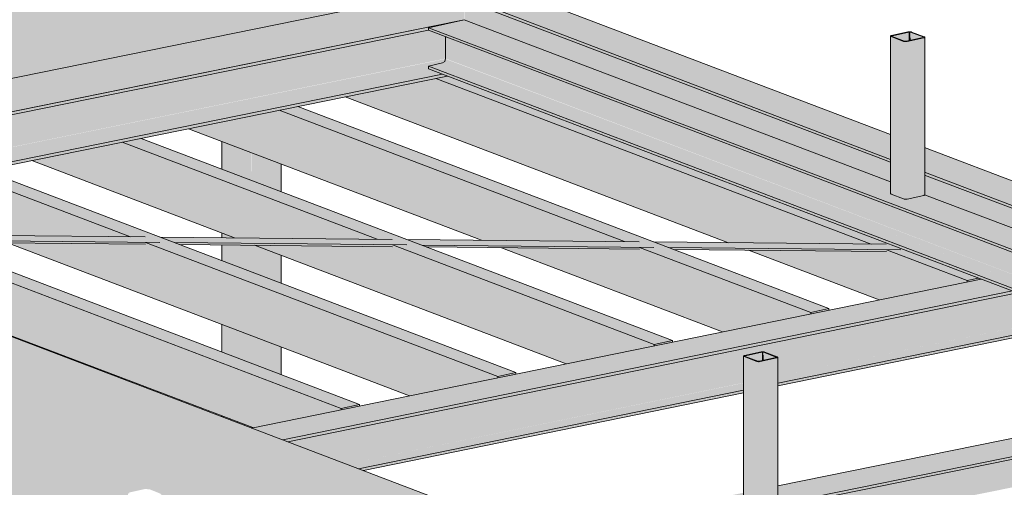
# Model space of a CAD drawing. Header units: millimetres. Extents: x -21927 to 108870, y -21057 to 20910.
# Tile 63 of 246: x 7067 to 10116, y 15612 to 17059. Entities that reach past the tile are written whole.
import ezdxf

# ---------------------------------------------------------------- set-up
doc = ezdxf.new("R2010")
doc.units = ezdxf.units.MM
for name, color, linetype, lineweight in [('23_vloeren', 2, 'Continuous', 18), ('28_hoofddraagconstructies - kolommen en liggers', 1, 'Continuous', 13), ('28_hoofddraagconstructies - kolommen en liggers - hout', 1, 'Continuous', 13), ('28_hoofddraagconstructies - kolommen en liggers - staal', 1, 'Continuous', 13)]:
    doc.layers.add(name, color=color, linetype=linetype, lineweight=lineweight)

# ---------------------------------------------------------------- blocks, each defined once
blk = doc.blocks.new('28_WSP_SC_staal - RHS v18-0 - SHSC 80x80x4 - S275-V96-3D - A')
at = {"layer": '28_hoofddraagconstructies - kolommen en liggers - staal'}
h = blk.add_hatch(color=154, dxfattribs=at)
h.paths.add_polyline_path([(9815.1, 16992), (9864.2, 17003.9), (9863.5, 17004.2), (9813.2, 16992.7)])
h.paths.add_polyline_path([(9803.8, 16992.4), (9805.3, 16993.8), (9768.1, 17007.9), (9765, 17007.2), (9768.9, 17005.7)])
h.paths.add_polyline_path([(9864.2, 17005.9), (9865.9, 17007.1), (9828.5, 17021.3), (9825.3, 17020.6)])
h.paths.add_polyline_path([(9768.9, 17009.5), (9819.7, 17020.9), (9817.3, 17021.8), (9766.5, 17010.5)])
for points in [[(9809.1, 16991.5), (9813.2, 16992.7), (9813.2, 16993.1), (9819.7, 16994.5), (9819.7, 17020.9), (9768.9, 17009.3), (9770, 17007.2), (9805.3, 16992.8), (9805.3, 16992), (9807.1, 16991.7)], [(9819.7, 16994.5), (9825.3, 16995.7), (9824.6, 17020.9), (9819.7, 17020.9), (9819.7, 17003.3)], [(9825.3, 16995.7), (9864.2, 17004.2), (9864.2, 17005.9), (9825.3, 17020.6), (9825.3, 17003.3)], [(9765, 16519.3), (9763.9, 17007.7), (9763.4, 17006.9), (9763.9, 16519.8)], [(9803.8, 16504.5), (9803.8, 16992.4), (9765, 17007.2), (9765, 16519.3), (9768.9, 16517.8)], [(9768.9, 17007.6), (9768.1, 17009.3), (9767.6, 17007.8), (9768.2, 17007.9)], [(9811.2, 16503.6), (9815.1, 16504), (9815.1, 16992), (9807.1, 16991.7), (9803.8, 16991.5), (9803.8, 16504.5), (9809.1, 16503.6)], [(9815.1, 16504), (9865.9, 16515.3), (9865.9, 17003.3), (9815.1, 16992), (9815.1, 16537.9)], [(9865.9, 16515.3), (9869, 16517.4), (9868.4, 17004.3), (9865.9, 17003.3), (9865.9, 16515.8)]]:
    blk.add_hatch(color=154, dxfattribs=at).paths.add_polyline_path(points)
for p, q in [((9817.3, 17021.8), (9766.5, 17010.5)), ((9768.9, 17009.5), (9819.7, 17020.9)), ((9825.3, 17020.6), (9864.2, 17005.9)), ((9867.4, 17006.6), (9828.5, 17021.3)), ((9763.3, 17008.6), (9763.3, 16520.7)), ((9765, 17007.2), (9803.8, 16992.4)), ((9807, 16993.1), (9768.1, 17007.9)), ((9863.5, 17004.2), (9812.6, 16992.9)), ((9815.1, 16992), (9865.9, 17003.3)), ((9869, 16517.2), (9869, 17005.1)), ((9803.8, 16504.5), (9765, 16519.3)), ((9865.9, 16515.3), (9815.1, 16504))]:
    blk.add_line(p, q, dxfattribs=at)
for points in [[(9828.5, 17021.3, 0), (9827, 17021.8, 0), (9825.2, 17022.1, 0), (9823.2, 17022.2, 0), (9821.1, 17022.2, 0), (9819.1, 17022.1, 0), (9817.3, 17021.8, 0)], [(9819.7, 17020.9, 0), (9820.6, 17021, 0), (9821.6, 17021.1, 0), (9822.7, 17021.1, 0), (9823.7, 17021, 0), (9824.6, 17020.9, 0), (9825.3, 17020.6, 0)], [(9766.5, 17010.5, 0), (9765, 17010, 0), (9763.9, 17009.5, 0), (9763.4, 17008.9, 0), (9763.4, 17008.3, 0), (9763.9, 17007.7, 0), (9765, 17007.2, 0)], [(9768.1, 17007.9, 0), (9767.6, 17008.2, 0), (9767.4, 17008.5, 0), (9767.4, 17008.8, 0), (9767.6, 17009.1, 0), (9768.1, 17009.3, 0), (9768.9, 17009.5, 0)], [(9803.8, 16992.4, 0), (9805.3, 16992, 0), (9807.1, 16991.7, 0), (9809.1, 16991.5, 0), (9811.2, 16991.5, 0), (9813.2, 16991.7, 0), (9815.1, 16992, 0)], [(9812.6, 16992.9, 0), (9811.7, 16992.8, 0), (9810.7, 16992.7, 0), (9809.7, 16992.7, 0), (9808.7, 16992.8, 0), (9807.8, 16992.9, 0), (9807, 16993.1, 0)], [(9864.2, 17005.9, 0), (9864.7, 17005.6, 0), (9865, 17005.3, 0), (9865, 17005, 0), (9864.7, 17004.7, 0), (9864.2, 17004.4, 0), (9863.5, 17004.2, 0)], [(9865.9, 17003.3, 0), (9867.4, 17003.7, 0), (9868.4, 17004.3, 0), (9869, 17004.8, 0), (9869, 17005.4, 0), (9868.4, 17006, 0), (9867.4, 17006.6, 0)], [(9765, 16519.3, 0), (9763.9, 16519.8, 0), (9763.4, 16520.4, 0), (9763.4, 16521, 0)], [(9815.1, 16504, 0), (9813.2, 16503.7, 0), (9811.2, 16503.6, 0), (9809.1, 16503.6, 0), (9807.1, 16503.7, 0), (9805.3, 16504, 0), (9803.8, 16504.5, 0)], [(9869, 16517.5, 0), (9869, 16516.9, 0), (9868.4, 16516.3, 0), (9867.4, 16515.8, 0), (9865.9, 16515.3, 0)]]:
    blk.add_polyline3d(points, dxfattribs=at)
blk = doc.blocks.new('28_WSP_SF_staal - HE v21-0 - HE160A-1335119-3D - A')
at = {"layer": '28_hoofddraagconstructies - kolommen en liggers - staal'}
h = blk.add_hatch(color=154, dxfattribs=at)
h.paths.add_polyline_path([(7882.2, 15758.3), (10141.2, 16219.6), (10044, 16256.6), (7785, 15795.2), (7874.7, 15761.1)])
h.paths.add_polyline_path([(10473.5, 16287.5), (10592.4, 16311.8), (10495.2, 16348.7), (10376.3, 16324.5), (10466.1, 16290.3)])
h = blk.add_hatch(color=154, dxfattribs=at)
h.paths.add_polyline_path([(7896.9, 15752.7), (10155.9, 16214), (10141.2, 16219.6), (7882.2, 15758.3)])
h.paths.add_polyline_path([(10488.3, 16281.9), (10592.3, 16303.1), (10592.4, 16311.8), (10473.5, 16287.5)])
h = blk.add_hatch(color=154, dxfattribs=at)
h.paths.add_polyline_path([(8045, 15696.4), (9308.5, 15954.4), (9309, 16016.8), (9311.2, 16016.5), (9312.4, 16017.8), (9313.2, 16018.9), (9311.5, 16019.5), (9362.4, 16030.8), (9366.7, 16030.1), (9375.4, 16029.7), (9411, 16015.3), (9410.1, 16014.3), (9411, 16012.3), (9414, 16012.8), (9414, 15976), (10303.9, 16157.7), (10155.9, 16214), (7896.9, 15752.7), (8004.2, 15711.9)])
h.paths.add_polyline_path([(10544.8, 16260.4), (10544.1, 16293.3), (10488.3, 16281.9), (10541, 16261.9)])
h = blk.add_hatch(color=154, dxfattribs=at)
h.paths.add_polyline_path([(8078.6, 15683.6), (9308.5, 15935.2), (9308.5, 15954.4), (8045, 15696.4), (8077, 15684.2)])
h.paths.add_polyline_path([(9414, 15956.3), (10337.5, 16145), (10303.9, 16157.7), (9414, 15976), (9414, 15956.7)])
h = blk.add_hatch(color=154, dxfattribs=at)
h.paths.add_polyline_path([(8116.3, 15669.2), (9308.5, 15912.7), (9308.5, 15934.7), (8078.6, 15683.6)])
h.paths.add_polyline_path([(9414, 15934.3), (10375.3, 16130.6), (10337.6, 16144.9), (9414, 15956.3)])
h = blk.add_hatch(color=154, dxfattribs=at)
h.paths.add_polyline_path([(8131, 15663.6), (9308.5, 15904.1), (9308.5, 15912.7), (8116.3, 15669.2)])
h.paths.add_polyline_path([(9414, 15925.7), (10390, 16125), (10375.3, 16130.6), (9414, 15934.3)])
for p, q in [((10376.3, 16324.5), (10495.2, 16348.7)), ((10495.2, 16348.7), (10592.4, 16311.8)), ((10592.4, 16311.8), (10473.5, 16287.5)), ((10592.4, 16311.8), (10592.3, 16303.1)), ((10488.3, 16281.9), (10592.3, 16303.1)), ((10545.2, 16293.5), (10544.8, 16260.4)), ((7785, 15795.2), (10044, 16256.6)), ((10141.2, 16219.6), (7882.2, 15758.3)), ((7896.9, 15752.7), (10155.9, 16214)), ((9413.9, 15934.3), (10375.3, 16130.6)), ((9413.9, 15925.6), (10390, 16125)), ((8116.3, 15669.2), (9308.5, 15912.7)), ((8131, 15663.6), (9308.5, 15904.1))]:
    blk.add_line(p, q, dxfattribs=at)
blk = doc.blocks.new('28_WSP_SF_staal - STRIP v18-0 - RECT 60x6-1335120-3D - A')
at = {"layer": '28_hoofddraagconstructies - kolommen en liggers - staal'}
h = blk.add_hatch(color=154, dxfattribs=at)
h.paths.add_polyline_path([(10453.8, 16340.3), (10495.7, 16348.6), (10498.7, 16348.7), (10498.5, 16356.8), (10285.9, 16358.9), (10331.6, 16341.5), (10430, 16340.5)])
h.paths.add_polyline_path([(9795.4, 16346.8), (9749.7, 16364.2), (9030.9, 16371.4), (9076.6, 16354), (9749.5, 16347.3)])
h.paths.add_polyline_path([(9030.7, 16354.4), (8985, 16371.8), (8266.1, 16379), (8311.8, 16361.6), (8984.8, 16354.9)])
h.paths.add_polyline_path([(8265.9, 16362), (8220.2, 16379.4), (7501.4, 16386.6), (7547.1, 16369.2), (8220, 16362.5)])
h.paths.add_polyline_path([(7501.2, 16369.7), (7455.5, 16387), (6810.7, 16393.4), (6794.1, 16376.7), (7455.3, 16370.1)])
h.paths.add_polyline_path([(6731.7, 16377.3), (6733, 16378.6), (6690.7, 16394.6), (6533.1, 16396.2), (6533.1, 16379.3), (6690.5, 16377.7)])
h.paths.add_polyline_path([(6320.9, 16381.4), (6320.9, 16398.3), (6195.8, 16399.6), (6241.5, 16382.2), (6279.9, 16381.8)])
h.paths.add_polyline_path([(6745.2, 16390.9), (6748.4, 16394.1), (6736.6, 16394.2)])
h = blk.add_hatch(color=154, dxfattribs=at)
h.paths.add_polyline_path([(10426.9, 16334.8), (10453.8, 16340.3), (10331.6, 16341.5), (10347.1, 16335.6)])
h.paths.add_polyline_path([(9751, 16341.5), (9750.9, 16346.8), (9749.5, 16347.3), (9076.6, 16354), (9092.1, 16348.1), (9675.4, 16342.3)])
h.paths.add_polyline_path([(8986.2, 16349.1), (8986.2, 16354.4), (8984.8, 16354.9), (8311.8, 16361.6), (8327.4, 16355.7), (8920.8, 16349.8)])
h.paths.add_polyline_path([(8221.5, 16356.7), (8221.4, 16362), (8166.3, 16363), (7547.1, 16369.2), (7562.6, 16363.3), (8166.3, 16357.3)])
h.paths.add_polyline_path([(7456.7, 16364.3), (7456.7, 16369.6), (7411.7, 16370.5), (6794.1, 16376.7), (6795, 16372), (6797.8, 16370.9), (7411.7, 16364.8)])
h.paths.add_polyline_path([(6691.9, 16371.9), (6691.9, 16377.2), (6657.1, 16378), (6533.1, 16379.3), (6533.1, 16373.5), (6657.1, 16372.3)])
h.paths.add_polyline_path([(6320.9, 16375.6), (6320.9, 16381.4), (6241.5, 16382.2), (6257, 16376.3), (6279.9, 16376)])
for p, q in [((6736.6, 16394.2), (7455.5, 16387)), ((7501.2, 16369.7), (6782.3, 16376.8)), ((6797.8, 16370.9), (7456.7, 16364.3)), ((7501.4, 16386.6), (8220.2, 16379.4)), ((8266.1, 16379), (8985, 16371.8)), ((9030.9, 16371.4), (9749.7, 16364.2)), ((8265.9, 16362), (7547.1, 16369.2)), ((7562.6, 16363.3), (8221.5, 16356.7)), ((9030.7, 16354.4), (8311.8, 16361.6)), ((8327.4, 16355.7), (8986.2, 16349.1)), ((9795.4, 16346.8), (9076.6, 16354)), ((9092.1, 16348.1), (9751, 16341.5))]:
    blk.add_line(p, q, dxfattribs=at)

msp = doc.modelspace()

# ---------------------------------------------------------------- hatches: boundary and pattern name
at = {"layer": '23_vloeren'}
for points in [[(764.5, 13930.8), (1684.6, 14118.7), (1683.1, 14119.8), (1683.6, 14320.5), (1685.8, 14320.2), (1687, 14321.5), (1687.8, 14322.6), (1686.1, 14323.2), (1737, 14334.5), (1741.3, 14333.9), (1750, 14333.4), (1785.6, 14319), (1784.7, 14318.1), (1785.6, 14316.1), (1788.6, 14316.5), (1788.6, 14139.2), (3591, 14506.4), (3589.4, 14507.5), (3589.9, 14744.6), (3592.2, 14744.3), (3593.4, 14745.6), (3594.2, 14746.7), (3592.5, 14747.3), (3643.3, 14758.6), (3647.7, 14757.9), (3656.4, 14757.5), (3691.9, 14743.1), (3691, 14742.1), (3691.9, 14740.1), (3695, 14740.6), (3695, 14526.9), (5497.3, 14894.2), (5495.8, 14895.3), (5496.3, 15168.6), (5498.5, 15168.4), (5499.7, 15169.7), (5500.5, 15170.7), (5498.8, 15171.4), (5549.7, 15182.7), (5554, 15182), (5562.7, 15181.5), (5598.3, 15167.1), (5597.4, 15166.2), (5598.3, 15164.2), (5601.3, 15164.6), (5601.3, 14914.6), (7403.7, 15281.9), (7402.1, 15283), (7402.6, 15592.7), (7404.9, 15592.4), (7406.1, 15593.7), (7406.9, 15594.8), (7405.2, 15595.4), (7456, 15606.7), (7460.4, 15606), (7469.1, 15605.6), (7504.6, 15591.2), (7503.7, 15590.3), (7504.6, 15588.3), (7507.7, 15588.7), (7507.7, 15302.3), (8532.8, 15510.8), (5671.5, 16599), (8443.6, 17162.8), (8410.9, 17174.7), (8409.4, 17173.6), (8407.9, 17173.2), (8351.1, 17162.5), (8345.8, 17163.5), (8305.4, 17179.3), (8305.4, 17215.4), (6952.9, 17729.2), (6951.3, 17728.1), (6949.8, 17727.7), (6893.1, 17717), (6887.8, 17717.9), (6847.3, 17733.8), (6847.3, 17769.8), (5494.9, 18283.6), (5493.3, 18282.6), (5491.8, 18282.2), (5435.1, 18271.5), (5429.8, 18272.4), (5389.3, 18288.3), (5389.3, 18324.3), (4036.9, 18838.1), (4035.3, 18837), (4016.2, 18833), (3977.1, 18825.9), (3971.8, 18826.8), (3931.3, 18842.7), (3931.3, 18878.7), (2578.9, 19392.5), (2577.3, 19391.5), (2575.8, 19391.1), (2519, 19380.4), (2513.7, 19381.3), (2473.3, 19397.2), (2473.3, 19433.2), (1120.8, 19947), (1119.2, 19945.9), (1117.8, 19945.5), (1061, 19934.8), (1055.7, 19935.8), (1015.2, 19951.6), (1015.2, 19987.7), (-355.8, 20508.1), (-357.1, 20507.3), (-358.6, 20506.9), (-415.4, 20496.2), (-428.4, 20496.3), (-2286.6, 20118.3), (-2287.1, 20115.1), (-2289.7, 20114.2), (-2346.4, 20103.4), (-2359.4, 20103.5), (-4192.9, 19730.6), (-4193.5, 19727.3), (-4196, 19726.4), (-4252.8, 19715.7), (-4262.1, 19716.5), (-6099.3, 19342.9), (-6099.8, 19339.6), (-6102.4, 19338.7), (-6159.1, 19328), (-6172.1, 19328.1), (-8005.6, 18955.2), (-8006.2, 18951.9), (-8008.7, 18951), (-8065.5, 18940.3), (-8078.5, 18940.3), (-9912, 18567.4), (-9912.5, 18564.1), (-9915.1, 18563.3), (-9971.8, 18552.5), (-9984.8, 18552.6), (-10899.7, 18366.5), (744.9, 13938.3)], [(5848.5, 16531.6), (8443.6, 17059.7), (8443.6, 17162.8), (5671.5, 16599), (5836.2, 16536.3)]]:
    msp.add_hatch(color=256, dxfattribs=at).paths.add_polyline_path(points)
at = {"layer": '28_hoofddraagconstructies - kolommen en liggers - hout'}
h = msp.add_hatch(color=256, dxfattribs=at)
h.paths.add_polyline_path([(9727.7, 16192), (10000.8, 16247.8), (10000.8, 16251.8), (9750.9, 16346.8), (9751, 16341.5), (9323.3, 16345.8), (9726.1, 16192.6)])
h.paths.add_polyline_path([(9703.8, 16364.7), (8355.2, 16877.5), (8074.9, 16820.5), (9262.1, 16369.1), (9675.4, 16364.9)])
for points in [[(10000.8, 16251.8), (10036, 16259.6), (8390.2, 16884.7), (8355.2, 16877.5), (9703.8, 16364.7), (9749.7, 16364.2), (9795.4, 16346.8), (9750.9, 16346.8), (9856.7, 16306.5)], [(9516.2, 16152.8), (9572.6, 16165.3), (7928.2, 16790.7), (7869.9, 16778.9), (8939.1, 16372.3), (8985, 16371.8), (9030.7, 16354.4), (8986.2, 16354.4), (9298.1, 16235.7)], [(9031.7, 16053.8), (9088.1, 16066.4), (7442.9, 16692), (7384.7, 16680.2), (8174.3, 16379.9), (8220.2, 16379.4), (8265.9, 16362), (8221.4, 16362), (8920.8, 16096)], [(8547.2, 15954.9), (8603.6, 15967.4), (6957.6, 16593.3), (6899.4, 16581.5), (6925, 16571.8), (6937.3, 16584.1), (6983, 16566.7), (6971.1, 16554.2), (7411.7, 16387.5), (7455.5, 16387), (7501.2, 16369.7), (7456.7, 16369.6), (8456.9, 15989.2)], [(10000.8, 16247.8), (10044, 16256.6), (10036, 16259.6), (10000.8, 16251.8)], [(9516.2, 16148.8), (9572.6, 16160.3), (9572.6, 16165.3), (9516.2, 16152.8)], [(9031.7, 16049.8), (9088.1, 16061.4), (9088.1, 16066.4), (9031.7, 16053.8)], [(8547.2, 15950.9), (8603.6, 15962.4), (8603.6, 15967.4), (8547.2, 15954.9)], [(8062.6, 15851.9), (8119, 15863.4), (8119, 15868.5), (8062.6, 15855.9)]]:
    msp.add_hatch(color=256, dxfattribs=at).paths.add_polyline_path(points)
h = msp.add_hatch(color=256, dxfattribs=at)
h.paths.add_polyline_path([(9243.2, 16093), (9516.2, 16148.8), (9516.2, 16152.8), (8986.2, 16354.4), (8986.2, 16349.1), (8558.5, 16353.4), (9088.1, 16152)])
h.paths.add_polyline_path([(8939.1, 16372.3), (7869.9, 16778.9), (7589.6, 16721.8), (8497.3, 16376.7), (8920.8, 16372.5)])
h = msp.add_hatch(color=256, dxfattribs=at)
h.paths.add_polyline_path([(8758.6, 15994.1), (9031.7, 16049.8), (9031.7, 16053.8), (8221.4, 16362), (8221.5, 16356.7), (7793.8, 16361), (8603.6, 16053)])
h.paths.add_polyline_path([(8174.3, 16379.9), (7384.7, 16680.2), (7104.3, 16623.2), (7732.5, 16384.3), (8166.3, 16380)])
h = msp.add_hatch(color=256, dxfattribs=at)
h.paths.add_polyline_path([(8274.1, 15895.1), (8547.2, 15950.9), (8547.2, 15954.9), (7456.7, 16369.6), (7456.7, 16364.3), (7029, 16368.6), (8166.3, 15936.1)])
h.paths.add_polyline_path([(7409.6, 16387.5), (6971.1, 16554.2), (6971, 16549), (6856.8, 16434.1), (6967.8, 16391.9)])
h.paths.add_polyline_path([(6807, 16453), (6925, 16571.8), (6899.4, 16581.5), (6619.1, 16524.5), (6695, 16495.6)])
h = msp.add_hatch(color=256, dxfattribs=at)
h.paths.add_polyline_path([(7789.6, 15796.2), (8062.6, 15851.9), (8062.6, 15855.9), (6766.8, 16348.7), (6766.7, 16343.5), (6652.5, 16228.6), (7789, 15796.4)])
h.paths.add_polyline_path([(6602.7, 16247.5), (6720.7, 16366.2), (6691.9, 16377.2), (6691.9, 16371.9), (6533.1, 16373.5), (6533.1, 16274), (6548.1, 16268.3)])
h.paths.add_polyline_path([(6320.9, 16354.7), (6320.9, 16375.6), (6264.3, 16376.2), (6279.9, 16370.3)])
h.paths.add_polyline_path([(6644.8, 16395.1), (6533.1, 16437.6), (6533.1, 16396.2), (6548.8, 16396)])
h.paths.add_polyline_path([(6320.9, 16398.3), (6320.9, 16463.8), (6133.8, 16425.8), (6203, 16399.5), (6279.9, 16398.7)])
h = msp.add_hatch(color=256, dxfattribs=at)
h.paths.add_polyline_path([(8062.6, 15855.9), (8119, 15868.5), (6533.1, 16471.6), (6533.1, 16437.6), (6644.8, 16395.1), (6690.7, 16394.6), (6778.7, 16361.2), (6766.8, 16348.7), (7972.4, 15890.2)])
h.paths.add_polyline_path([(6720.7, 16366.2), (6731.7, 16377.3), (6691.9, 16377.2)])
at = {"layer": '28_hoofddraagconstructies - kolommen en liggers - staal'}
h = msp.add_hatch(color=154, dxfattribs=at)
h.paths.add_polyline_path([(7784, 14778.3), (7870.2, 14797.5), (7870.2, 15101.2), (7784, 15083.8), (7784, 14847.4)])
h.paths.add_polyline_path([(7785, 15795.2), (7789, 15796.4), (7784, 15798.3), (7784, 15795.6)])
h.paths.add_polyline_path([(7870.2, 15963.1), (7870.2, 16048.7), (7784, 16081.5), (7784, 15995.9), (7789, 15994)])
h.paths.add_polyline_path([(7870.2, 16246.3), (7870.2, 16331.9), (7793.8, 16361), (7784, 16361.1), (7784, 16279.1), (7789, 16277.2)])
h.paths.add_polyline_path([(7870.2, 16529.5), (7870.2, 16615.1), (7784, 16647.9), (7784, 16562.3), (7789, 16560.4)])
h.paths.add_polyline_path([(7827.3, 17397.2), (7870.2, 17406.7), (7870.2, 17411.4), (7819.6, 17400.1)])
h = msp.add_hatch(color=154, dxfattribs=at)
h.paths.add_polyline_path([(10498.7, 16349.3), (10622.8, 16376.9), (9869, 16663.6), (9869, 16587), (10473.8, 16357), (10498.5, 16356.8)])
h.paths.add_polyline_path([(9763.4, 16627.1), (9763.4, 16703.7), (8410.9, 17218.1), (8410.9, 17175.2), (8443.6, 17162.8), (8444.6, 17128.7), (9675.4, 16660.6)])
h.paths.add_polyline_path([(8305.4, 17215.4), (8305.4, 17258.2), (7898.4, 17413), (7827.3, 17397.2), (8282.5, 17224)])
h = msp.add_hatch(color=154, dxfattribs=at)
h.paths.add_polyline_path([(7870.2, 14797.5), (7875.2, 14799.3), (7876.3, 14801.7), (7875.2, 15102.3), (7870.2, 15101.2), (7870.2, 14814.6)])
h.paths.add_polyline_path([(7876.3, 15960.8), (7875.2, 16046.8), (7870.2, 16048.7), (7870.2, 15963.1), (7876.3, 15960.8)])
h.paths.add_polyline_path([(7876.3, 16244), (7875.2, 16330), (7870.2, 16331.9), (7870.2, 16246.3), (7876.3, 16244)])
h.paths.add_polyline_path([(7876.3, 16527.2), (7875.2, 16613.2), (7870.2, 16615.1), (7870.2, 16529.5), (7876.3, 16527.2)])
h.paths.add_polyline_path([(7870.2, 17406.7), (7876.3, 17408.1), (7875.2, 17413.2), (7870.2, 17411.4)])
h = msp.add_hatch(color=154, dxfattribs=at)
h.paths.add_polyline_path([(10473.8, 16357), (9869, 16587), (9869, 16578.4), (10450.5, 16357.2)])
h.paths.add_polyline_path([(9763.4, 16618.5), (9763.4, 16627.1), (8443.6, 17129), (8444.6, 17120), (9675.4, 16652)])
h = msp.add_hatch(color=154, dxfattribs=at)
h.paths.add_polyline_path([(10376.3, 16324.5), (10426.9, 16334.8), (10347.1, 16335.6), (10351.1, 16334.1)])
h.paths.add_polyline_path([(10517.9, 16340.1), (10517.5, 16344.9), (10510.6, 16342.9)])
h.paths.add_polyline_path([(10450.5, 16357.2), (9869, 16578.4), (9869, 16517.4), (10285.9, 16358.9), (10430, 16357.4)])
h.paths.add_polyline_path([(9763.4, 16557.6), (9763.4, 16618.5), (8443.6, 17120.4), (8444.6, 17059.1), (9746.2, 16564.1)])
for points in [[(5864.5, 16525.6), (8332.4, 17027.4), (8332.4, 17034.7), (8380.8, 17046.4), (5848.9, 16531.5)], [(11141.9, 15966.3), (11239.5, 15986.1), (11239.5, 15996.2), (9869, 16516.9), (9867.4, 16515.8), (9865.9, 16515.3), (9809.1, 16503.6), (9803.8, 16504.5), (9763.4, 16520.4), (9763.4, 16557.6), (8443.6, 17059.4), (8332.4, 17034.7), (11080.5, 15989.7)], [(11128, 15963.5), (11141.9, 15966.3), (8332.4, 17034.7), (8332.4, 17026.6), (11059.1, 15989.7)], [(11012.5, 15940.1), (11128, 15963.5), (8385.8, 17006.3), (8386, 16938.9), (10993.1, 15947.5)], [(6069.9, 16447.4), (8332.4, 16907.5), (8332.4, 16915.6), (8378.6, 16927), (8383.4, 16931.2), (8385.5, 16938), (6523.8, 16559), (6525.1, 16553.6), (6476.1, 16549.7), (6036.2, 16460.2), (6069.2, 16447.7)], [(10937.6, 15924.9), (10982.9, 15934.1), (8376.3, 16925.4), (8332.6, 16915.5), (10878.2, 15947.5)], [(10982.9, 15934.1), (11012.5, 15940.1), (8385.5, 16938), (8381.8, 16929.4), (8377, 16925.1), (10947.8, 15947.5)], [(6113.7, 16430.8), (8375, 16891.3), (8332.4, 16907.5), (6069.9, 16447.4), (6089.1, 16440.2)], [(6129.2, 16424.9), (8391.4, 16885), (8376, 16890.9), (6113.7, 16430.8)], [(10923.6, 15922.1), (10937.6, 15924.9), (8332.4, 16915.5), (8332.4, 16907.5), (10856.8, 15947.5)], [(9310, 15567.5), (9309, 16016.8), (9308.5, 16015.9), (9309, 15568)], [(9348.9, 15552.7), (9348.9, 16001.4), (9310, 16016.2), (9310, 15567.5), (9314, 15566)], [(9314, 16016.7), (9313.2, 16018.4), (9312.7, 16016.8), (9314, 16016.7)], [(9354.2, 16000.6), (9358.3, 16001.7), (9358.3, 16002.1), (9364.8, 16003.5), (9364.8, 16029.9), (9314, 16018.6), (9315.1, 16016.2), (9350.4, 16001.8), (9350.4, 16001), (9352.2, 16000.7)], [(9360.1, 15552.3), (9411, 15563.6), (9411, 16012.3), (9360.1, 16001), (9360.1, 15552.9)], [(9364.8, 16003.5), (9370.4, 16004.8), (9369.7, 16029.9), (9364.8, 16029.9), (9364.8, 16012.3)], [(9370.4, 16004.8), (9409.3, 16013.2), (9408.5, 16015.2), (9370.4, 16029.7), (9370.4, 16012.3)], [(9411, 15563.6), (9414, 15565.1), (9413.5, 16013.3), (9411, 16012.3), (9411, 15599.6)], [(813.2, 13816.7), (11354.4, 15952.7), (11345.1, 15955.5), (11343.5, 15954.4), (11332.2, 15951.7), (11285.3, 15943.1), (11280, 15944), (11239.5, 15959.9), (11239.5, 15986.1), (9414, 15616.2), (9413.5, 15564.5), (9411, 15563.6), (9354.2, 15551.8), (9348.9, 15552.7), (9308.5, 15568.6), (9308.5, 15594.8), (8532.8, 15437.6), (8532.8, 15409.3), (7507.7, 15201.6), (7507.1, 15178.2), (7504.6, 15177.3), (7447.9, 15165.5), (7442.6, 15166.4), (7403.7, 15180.5), (5601.3, 14815.3), (5600.8, 14792), (5598.3, 14791), (5541.5, 14779.2), (5536.2, 14780.1), (5497.3, 14794.2), (3695, 14428.4), (3694.4, 14405.7), (3691.9, 14404.7), (3635.2, 14393), (3629.7, 14393.9), (3591, 14407.9), (1788.6, 14042.7), (1788.1, 14019.4), (1785.6, 14018.4), (1728.8, 14006.7), (1723.5, 14007.6), (1684.6, 14021.6), (764.7, 13835.1), (813.1, 13816.8)], [(9354.2, 15551.8), (9360.1, 15552.9), (9360.1, 16001), (9352.2, 16000.7), (9348.9, 16000.6), (9348.9, 15552.7), (9352.2, 15552)], [(813.1, 13808.1), (11354.3, 15944.1), (11354.4, 15952.7), (813.2, 13816.7), (813.1, 13809)], [(767.9, 13712.3), (1715.5, 13905), (1715.5, 13937), (1723.4, 13938.8), (1733.2, 13907.9), (11306, 15847.7), (11306.3, 15934.3), (813.1, 13808.1), (812.9, 13800.4), (766.8, 13789.2), (767.8, 13715.1)]]:
    msp.add_hatch(color=154, dxfattribs=at).paths.add_polyline_path(points)
h = msp.add_hatch(color=154, dxfattribs=at)
h.paths.add_polyline_path([(6036.2, 16460.2), (6476.5, 16550.8), (6456.3, 16549.8), (6441.6, 16571.2), (6441.6, 16638.2), (6443.9, 16638.7), (6446.7, 16638), (6463.2, 16612.9), (6463.2, 16582.6), (6499.7, 16590.6), (6502.5, 16590), (6523.8, 16559.4), (8385.8, 16939), (8385.8, 17006.3), (8332.4, 17027.4), (5864.5, 16525.6), (6034.1, 16461.1)])
h.paths.add_polyline_path([(6412.4, 16555.5), (6380.6, 16559), (6381.7, 16563.4), (6382, 16564.1), (6385.1, 16566), (6424.4, 16573.9), (6424.3, 16567.8), (6412.4, 16555.5)])
h = msp.add_hatch(color=154, dxfattribs=at)
h.paths.add_polyline_path([(7696, 14804.2), (7695.8, 15065.9), (7692.9, 15065.3), (7694, 14805.3)])
h.paths.add_polyline_path([(7696, 15829), (7695.2, 15832), (7692.9, 15832.9), (7694, 15829.8), (7695.2, 15829.4)])
h.paths.add_polyline_path([(7696, 16029.3), (7695, 16115.3), (7692.9, 16116.1), (7694, 16030.1), (7695.1, 16029.7)])
h.paths.add_polyline_path([(7696, 16312.5), (7696, 16362), (7692.9, 16362), (7694, 16313.3), (7694.9, 16313)])
h.paths.add_polyline_path([(7696, 16384.6), (7696, 16398.2), (7692.9, 16399.3), (7694, 16384.7), (7694.8, 16384.6)])
h.paths.add_polyline_path([(7696, 16595.8), (7696, 16681.4), (7692.9, 16682.6), (7694, 16596.5), (7694.6, 16596.3)])
h = msp.add_hatch(color=154, dxfattribs=at)
h.paths.add_polyline_path([(7762, 14779.2), (7762, 15079.3), (7696, 15066), (7696, 14804.2), (7702.8, 14801.6)])
h.paths.add_polyline_path([(7762, 15804), (7762, 15806.7), (7696, 15831.7), (7696, 15829), (7702.8, 15826.5)])
h.paths.add_polyline_path([(7762, 16004.3), (7762, 16089.9), (7696, 16114.9), (7696, 16029.3), (7702.8, 16026.7)])
h.paths.add_polyline_path([(7762, 16287.5), (7762, 16361.3), (7696, 16362), (7696, 16312.5), (7702.8, 16310)])
h.paths.add_polyline_path([(7732.5, 16384.3), (7696, 16398.2), (7696, 16384.6), (7702.8, 16384.6)])
h.paths.add_polyline_path([(7762, 16570.7), (7762, 16656.3), (7696, 16681.4), (7696, 16595.8), (7702.8, 16593.2)])
h = msp.add_hatch(color=154, dxfattribs=at)
h.paths.add_polyline_path([(7776.5, 14777.4), (7784, 14778.3), (7784, 15083.8), (7762, 15079.3), (7762, 14779.2), (7768.4, 14777.7), (7772.4, 14777.4)])
h.paths.add_polyline_path([(7784, 15795.6), (7784, 15798.3), (7762, 15806.7), (7763.1, 15803.6), (7781.9, 15796.4)])
h.paths.add_polyline_path([(7784, 15995.9), (7784, 16081.5), (7762, 16089.9), (7762, 16004.3), (7782.1, 15996.6)])
h.paths.add_polyline_path([(7784, 16279.1), (7784, 16361.1), (7762, 16361.3), (7762, 16287.5), (7782.5, 16279.7)])
h.paths.add_polyline_path([(7784, 16562.3), (7783, 16648.3), (7762, 16656.3), (7762, 16570.7), (7782.9, 16562.7)])
h = msp.add_hatch(color=154, dxfattribs=at)
h.paths.add_polyline_path([(9360.1, 16001), (9409.3, 16013), (9408.5, 16013.2), (9358.3, 16001.7)])
h.paths.add_polyline_path([(9348.9, 16001.4), (9350.4, 16002.8), (9313.2, 16016.9), (9310, 16016.2), (9314, 16014.7)])
h.paths.add_polyline_path([(9409.3, 16014.9), (9411, 16016.2), (9373.6, 16030.4), (9370.4, 16029.7), (9373.6, 16028.5)])
h.paths.add_polyline_path([(9314, 16018.6), (9364.8, 16029.9), (9362.4, 16030.8), (9311.5, 16019.5)])

# ---------------------------------------------------------------- linework, layer by layer
at = {"layer": '23_vloeren'}
for p, q in [((5671.5, 16599), (8443.6, 17162.8)), ((8443.6, 17059.4), (5848.5, 16531.6)), ((8532.8, 15510.8), (5671.5, 16599))]:
    msp.add_line(p, q, dxfattribs=at)
at = {"layer": '28_hoofddraagconstructies - kolommen en liggers - hout'}
for p, q in [((9703.8, 16364.7), (8355.2, 16877.5)), ((8074.9, 16820.5), (9262.1, 16369.1)), ((8939.1, 16372.3), (7869.9, 16778.9)), ((7928.2, 16790.7), (9572.6, 16165.3)), ((7589.6, 16721.8), (8497.3, 16376.7)), ((8174.3, 16379.9), (7384.7, 16680.2)), ((7442.9, 16692), (9088.1, 16066.4)), ((7104.3, 16623.2), (7732.5, 16384.3)), ((6957.6, 16593.3), (8603.6, 15967.4)), ((7409.6, 16387.5), (6970.7, 16554.4)), ((6533.1, 16471.6), (8119, 15868.5)), ((8062.6, 15855.9), (6766.4, 16348.9)), ((7029, 16368.6), (8274.1, 15895.1)), ((8547.2, 15954.9), (7456.7, 16369.6)), ((7793.8, 16361), (8758.6, 15994.1)), ((9031.7, 16053.8), (8221.4, 16362)), ((8558.5, 16353.4), (9243.2, 16093)), ((9516.2, 16152.8), (8986.2, 16354.4)), ((9323.3, 16345.8), (9727.7, 16192)), ((10000.8, 16251.8), (9750.9, 16346.8)), ((10036, 16259.6), (10000.8, 16251.8)), ((10000.8, 16251.8), (10000.8, 16247.8)), ((6652.5, 16228.6), (7789, 15796.4)), ((9572.6, 16165.3), (9516.2, 16152.8)), ((9572.6, 16160.3), (9572.6, 16165.3)), ((9516.2, 16152.8), (9516.2, 16148.8)), ((9088.1, 16066.4), (9031.7, 16053.8)), ((9088.1, 16061.4), (9088.1, 16066.4)), ((9031.7, 16053.8), (9031.7, 16049.8)), ((8603.6, 15967.4), (8547.2, 15954.9)), ((8547.2, 15954.9), (8547.2, 15950.9)), ((8603.6, 15962.4), (8603.6, 15967.4)), ((8119, 15868.5), (8062.6, 15855.9)), ((8062.6, 15855.9), (8062.6, 15851.9)), ((8119, 15863.4), (8119, 15868.5))]:
    msp.add_line(p, q, dxfattribs=at)
at = {"layer": '28_hoofddraagconstructies - kolommen en liggers - staal'}
for p, q in [((8410.8, 17218.1), (9763.4, 16703.7)), ((9763.4, 16627.1), (8443.6, 17129)), ((9763.4, 16618.5), (8443.6, 17120.4)), ((8427.7, 17055.9), (5848.9, 16531.5)), ((8332.4, 17034.7), (8443.6, 17059.4)), ((8443.6, 17059.4), (9763.4, 16557.6)), ((5864.5, 16525.6), (8332.4, 17027.4)), ((8332.4, 17026.6), (8332.4, 17034.7)), ((11141.9, 15966.3), (8332.4, 17034.7)), ((8332.4, 17026.6), (11128, 15963.5)), ((8385.8, 16939), (8385.8, 17006.3)), ((8332.4, 16915.6), (8376.3, 16925.4)), ((6113.7, 16430.8), (8376, 16890.9)), ((8332.4, 16907.5), (8332.4, 16915.6)), ((8332.4, 16915.6), (10937.6, 15924.9)), ((8332.4, 16907.5), (10923.6, 15922.1)), ((6129.2, 16424.9), (8391.6, 16884.9)), ((7692.8, 16682.6), (7692.8, 16597)), ((9868.8, 16663.7), (10622.8, 16376.9)), ((7876.4, 16527.2), (7876.4, 16612.8)), ((10473.8, 16357), (9868.9, 16587)), ((10450.5, 16357.2), (9868.9, 16578.4)), ((9868.4, 16517.6), (11239.6, 15996.2)), ((7692.8, 16399.4), (7692.8, 16384.7)), ((7692.8, 16362), (7692.8, 16313.8)), ((7876.4, 16244), (7876.4, 16329.6)), ((7692.8, 16116.2), (7692.8, 16030.6)), ((7876.4, 15960.7), (7876.4, 16046.4)), ((9308.4, 16017.6), (9308.4, 15568.9)), ((9310, 16016.2), (9348.9, 16001.4)), ((9362.4, 16030.8), (9311.5, 16019.5)), ((9352.1, 16002.2), (9313.2, 16016.9)), ((9314, 16018.6), (9364.8, 16029.9)), ((9408.5, 16013.2), (9357.7, 16001.9)), ((9360.1, 16001), (9411, 16012.3)), ((9370.4, 16029.7), (9409.3, 16014.9)), ((9412.5, 16015.6), (9373.6, 16030.4)), ((9414.1, 15565.4), (9414.1, 16014.2)), ((9414, 15616.2), (11239.5, 15986.1)), ((11354.3, 15944.1), (813, 13808.1)), ((11354.4, 15952.7), (813.2, 13816.7)), ((7692.8, 15833), (7692.8, 15830.3))]:
    msp.add_line(p, q, dxfattribs=at)
for points in [[(8376.3, 16925.4, 0), (8383, 16930.2, 0), (8385.8, 16939, 0)], [(9311.5, 16019.5, 0), (9310.1, 16019.1, 0), (9309, 16018.5, 0), (9308.5, 16018, 0), (9308.5, 16017.3, 0), (9309, 16016.8, 0), (9310, 16016.2, 0)], [(9313.2, 16016.9, 0), (9312.7, 16017.2, 0), (9312.4, 16017.5, 0), (9312.4, 16017.8, 0), (9312.7, 16018.1, 0), (9313.2, 16018.4, 0), (9314, 16018.6, 0)], [(9373.6, 16030.4, 0), (9372.1, 16030.8, 0), (9370.3, 16031.1, 0), (9368.3, 16031.3, 0), (9366.2, 16031.3, 0), (9364.2, 16031.1, 0), (9362.4, 16030.8, 0)], [(9364.8, 16029.9, 0), (9365.7, 16030, 0), (9366.7, 16030.1, 0), (9367.8, 16030.1, 0), (9368.8, 16030, 0), (9369.7, 16029.9, 0), (9370.4, 16029.7, 0)], [(9409.3, 16014.9, 0), (9409.8, 16014.6, 0), (9410.1, 16014.3, 0), (9410.1, 16014, 0), (9409.8, 16013.7, 0), (9409.3, 16013.5, 0), (9408.5, 16013.2, 0)], [(9411, 16012.3, 0), (9412.4, 16012.8, 0), (9413.5, 16013.3, 0), (9414, 16013.9, 0), (9414, 16014.5, 0), (9413.5, 16015.1, 0), (9412.5, 16015.6, 0)], [(9348.9, 16001.4, 0), (9350.4, 16001, 0), (9352.2, 16000.7, 0), (9354.2, 16000.6, 0), (9356.3, 16000.6, 0), (9358.3, 16000.7, 0), (9360.1, 16001, 0)], [(9357.7, 16001.9, 0), (9356.8, 16001.8, 0), (9355.8, 16001.7, 0), (9354.7, 16001.7, 0), (9353.7, 16001.8, 0), (9352.8, 16001.9, 0), (9352.1, 16002.2, 0)]]:
    msp.add_polyline3d(points, dxfattribs=at)

# ---------------------------------------------------------------- block references
at = {"layer": '28_hoofddraagconstructies - kolommen en liggers'}
for name in ['28_WSP_SC_staal - RHS v18-0 - SHSC 80x80x4 - S275-V96-3D - A', '28_WSP_SF_staal - STRIP v18-0 - RECT 60x6-1335120-3D - A', '28_WSP_SF_staal - HE v21-0 - HE160A-1335119-3D - A']:
    msp.add_blockref(name, (0, 0), dxfattribs=at)

doc.saveas('drawing.dxf')
